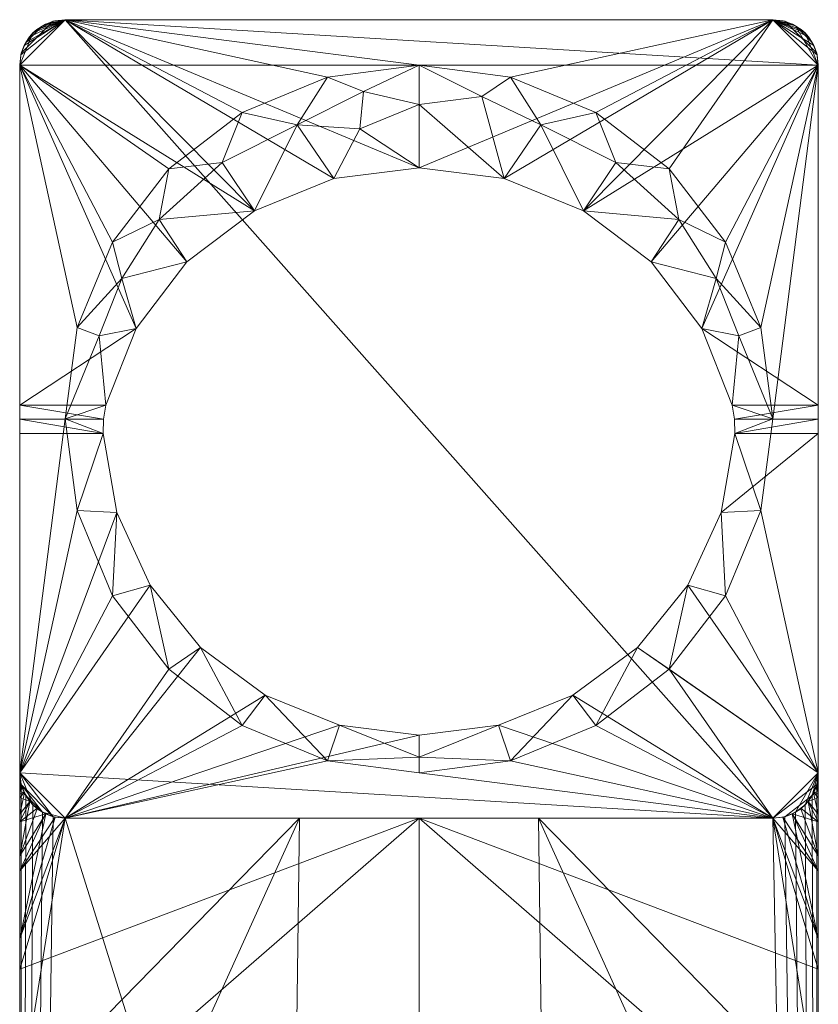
# Model space of a CAD drawing. Header units: millimetres. Extents: x -15489 to 15034, y -13406 to 13375.
# Tile 6 of 10: x -510 to -466, y -2722 to -2668. Entities that reach past the tile are written whole.
import ezdxf

# ---------------------------------------------------------------- set-up
doc = ezdxf.new("R2010")
doc.units = ezdxf.units.MM
doc.layers.add('P-SANR-FIXT', color=6, linetype='Continuous', lineweight=9)

# ---------------------------------------------------------------- blocks, each defined once
blk = doc.blocks.new('FFAS1306-1T1440BT0_REVIT - Acacia E Basin mono_Matt Black-377197-_3D_')
at = {"layer": 'P-SANR-FIXT'}
mesh = blk.add_polyface(dxfattribs=at)
corners = [(19.5, 22, 118.2), (-19.5, 22, 118.2), (-20.147, 21.915, 118.2), (-20.75, 21.665, 118.2), (-21.268, 21.268, 118.2), (-21.665, 20.75, 118.2), (-21.915, 20.147, 118.2), (-22, 19.5, 118.2), (-22, -19.5, 118.2), (-21.915, -20.147, 118.2), (-21.665, -20.75, 118.2), (-21.268, -21.268, 118.2), (-20.75, -21.665, 118.2), (-20.147, -21.915, 118.2), (-19.5, -22, 118.2), (19.5, -22, 118.2), (20.147, -21.915, 118.2), (20.75, -21.665, 118.2), (21.268, -21.268, 118.2), (21.665, -20.75, 118.2), (21.915, -20.147, 118.2), (22, -19.5, 118.2), (22, 19.5, 118.2), (21.915, 20.147, 118.2), (21.665, 20.75, 118.2), (21.268, 21.268, 118.2), (20.75, 21.665, 118.2), (20.147, 21.915, 118.2), (0, -19.5, 118.2), (-5.047, -18.836, 118.2), (-9.75, -16.887, 118.2), (-13.789, -13.789, 118.2), (-16.887, -9.75, 118.2), (-18.836, -5.047, 118.2), (-19.5, 0, 118.2), (-18.836, 5.047, 118.2), (-16.887, 9.75, 118.2), (-13.789, 13.789, 118.2), (-9.75, 16.887, 118.2), (-5.047, 18.836, 118.2), (0, 19.5, 118.2), (5.047, 18.836, 118.2), (9.75, 16.887, 118.2), (13.789, 13.789, 118.2), (16.887, 9.75, 118.2), (18.836, 5.047, 118.2), (19.5, 0, 118.2), (18.836, -5.047, 118.2), (16.887, -9.75, 118.2), (13.789, -13.789, 118.2), (9.75, -16.887, 118.2), (5.047, -18.836, 118.2)]
mesh.append_faces([[corners[k] for k in face] for face in [(45, 22, 44), (49, 21, 48), (48, 21, 47), (37, 7, 36), (31, 14, 30)]], dxfattribs={"vtx0": -1, "vtx1": -1})
mesh.append_faces([[corners[k] for k in face] for face in [(0, 41, 42), (22, 45, 46), (16, 19, 20, 15), (15, 49, 50), (15, 51, 28), (7, 1, 2, 6), (6, 2, 3, 5), (14, 8, 9, 13), (13, 9, 10, 12)]], dxfattribs={"vtx0": -1, "vtx2": -1})
mesh.append_faces([[corners[k] for k in face] for face in [(15, 20, 21, 49)]], dxfattribs={"vtx0": -1, "vtx2": -1, "vtx3": -1})
mesh.append_faces([[corners[k] for k in face] for face in [(11, 12, 10)]], dxfattribs={"vtx1": -1})
mesh.append_faces([[corners[k] for k in face] for face in [(42, 43, 0), (50, 51, 15), (38, 39, 1), (35, 36, 7), (39, 40, 1), (32, 33, 8), (29, 30, 14), (33, 34, 8)]], dxfattribs={"vtx1": -1, "vtx2": -1})
mesh.append_faces([[corners[k] for k in face] for face in [(43, 44, 22, 0), (37, 38, 1, 7), (31, 32, 8, 14)]], dxfattribs={"vtx1": -1, "vtx2": -1, "vtx3": -1})
mesh.append_faces([[corners[k] for k in face] for face in [(26, 27, 23, 24), (22, 23, 27, 0), (40, 41, 0, 1), (46, 47, 21, 22), (34, 35, 7, 8), (28, 29, 14, 15)]], dxfattribs={"vtx1": -1, "vtx3": -1})
mesh.append_faces([[corners[k] for k in face] for face in [(24, 25, 26), (17, 18, 19, 16), (3, 4, 5)]], dxfattribs={"vtx2": -1})
mesh = blk.add_polyface(dxfattribs=at)
corners = [(19.5, 22), (20.147, 21.915), (20.75, 21.665), (21.268, 21.268), (21.665, 20.75), (21.915, 20.147), (22, 19.5), (22, -19.5), (21.915, -20.147), (21.665, -20.75), (21.268, -21.268), (20.75, -21.665), (20.147, -21.915), (19.5, -22), (-19.5, -22), (-20.147, -21.915), (-20.75, -21.665), (-21.268, -21.268), (-21.665, -20.75), (-21.915, -20.147), (-22, -19.5), (-22, 19.5), (-21.915, 20.147), (-21.665, 20.75), (-21.268, 21.268), (-20.75, 21.665), (-20.147, 21.915), (-19.5, 22)]
mesh.append_faces([[corners[k] for k in face] for face in [(6, 3, 4, 5)]], dxfattribs={"vtx0": -1})
mesh.append_faces([[corners[k] for k in face] for face in [(14, 20, 13), (3, 6, 2)]], dxfattribs={"vtx0": -1, "vtx1": -1})
mesh.append_faces([[corners[k] for k in face] for face in [(13, 27, 6, 7)]], dxfattribs={"vtx0": -1, "vtx1": -1, "vtx3": -1})
mesh.append_faces([[corners[k] for k in face] for face in [(6, 27, 0)]], dxfattribs={"vtx0": -1, "vtx2": -1})
mesh.append_faces([[corners[k] for k in face] for face in [(9, 12, 13, 7)]], dxfattribs={"vtx0": -1, "vtx2": -1, "vtx3": -1})
mesh.append_faces([[corners[k] for k in face] for face in [(18, 19, 16, 17)]], dxfattribs={"vtx1": -1})
mesh.append_faces([[corners[k] for k in face] for face in [(20, 21, 27, 13), (19, 20, 14, 16)]], dxfattribs={"vtx1": -1, "vtx2": -1, "vtx3": -1})
mesh.append_faces([[corners[k] for k in face] for face in [(26, 27, 23, 24)]], dxfattribs={"vtx1": -1, "vtx3": -1})
mesh.append_faces([[corners[k] for k in face] for face in [(24, 25, 26), (14, 15, 16), (10, 11, 12, 9), (7, 8, 9)]], dxfattribs={"vtx2": -1})
mesh.append_faces([[corners[k] for k in face] for face in [(21, 22, 23, 27), (0, 1, 2, 6)]], dxfattribs={"vtx2": -1, "vtx3": -1})
mesh = blk.add_polyface(dxfattribs=at)
corners = [(-22, 19.5, 118.2), (-21.915, 20.147, 118.2), (-21.665, 20.75, 118.2), (-21.268, 21.268, 118.2), (-20.75, 21.665, 118.2), (-20.147, 21.915, 118.2), (-19.5, 22, 118.2), (-19.5, 22), (-20.147, 21.915), (-20.75, 21.665), (-21.268, 21.268), (-21.665, 20.75), (-21.915, 20.147), (-22, 19.5)]
mesh.append_faces([[corners[k] for k in face] for face in [(1, 12, 13, 0)]], dxfattribs={"vtx0": -1})
mesh.append_faces([[corners[k] for k in face] for face in [(5, 8, 9, 4), (4, 9, 10, 3), (2, 11, 12, 1), (11, 2, 3, 10)]], dxfattribs={"vtx0": -1, "vtx2": -1})
mesh.append_faces([[corners[k] for k in face] for face in [(6, 7, 8, 5)]], dxfattribs={"vtx2": -1})
mesh = blk.add_polyface(dxfattribs=at)
corners = [(-19.5, 22, 151.2), (-20.147, 21.915, 151.2), (-20.75, 21.665, 151.2), (-21.268, 21.268, 151.2), (-21.665, 20.75, 151.2), (-21.915, 20.147, 151.2), (-22, 19.5, 151.2), (-22, -82.5, 151.2), (-21.915, -83.147, 151.2), (-21.665, -83.75, 151.2), (-21.268, -84.268, 151.2), (-20.75, -84.665, 151.2), (-20.147, -84.915, 151.2), (-19.5, -85, 151.2), (19.5, -85, 151.2), (20.147, -84.915, 151.2), (20.75, -84.665, 151.2), (21.268, -84.268, 151.2), (21.665, -83.75, 151.2), (21.915, -83.147, 151.2), (22, -82.5, 151.2), (22, 19.5, 151.2), (21.915, 20.147, 151.2), (21.665, 20.75, 151.2), (21.268, 21.268, 151.2), (20.75, 21.665, 151.2), (20.147, 21.915, 151.2), (19.5, 22, 151.2)]
mesh.append_faces([[corners[k] for k in face] for face in [(24, 21, 22, 23), (27, 24, 25, 26)]], dxfattribs={"vtx0": -1})
mesh.append_faces([[corners[k] for k in face] for face in [(0, 3, 6, 21)]], dxfattribs={"vtx0": -1, "vtx1": -1, "vtx2": -1, "vtx3": -1})
mesh.append_faces([[corners[k] for k in face] for face in [(21, 24, 27, 0)]], dxfattribs={"vtx0": -1, "vtx1": -1, "vtx3": -1})
mesh.append_faces([[corners[k] for k in face] for face in [(7, 20, 21, 6)]], dxfattribs={"vtx0": -1, "vtx2": -1})
mesh.append_faces([[corners[k] for k in face] for face in [(10, 11, 7)]], dxfattribs={"vtx1": -1, "vtx2": -1})
mesh.append_faces([[corners[k] for k in face] for face in [(13, 14, 20, 7)]], dxfattribs={"vtx1": -1, "vtx2": -1, "vtx3": -1})
mesh.append_faces([[corners[k] for k in face] for face in [(19, 20, 16, 17)]], dxfattribs={"vtx1": -1, "vtx3": -1})
mesh.append_faces([[corners[k] for k in face] for face in [(17, 18, 19), (8, 9, 10, 7), (4, 5, 6, 3)]], dxfattribs={"vtx2": -1})
mesh.append_faces([[corners[k] for k in face] for face in [(14, 15, 16, 20), (11, 12, 13, 7)]], dxfattribs={"vtx2": -1, "vtx3": -1})
mesh.append_faces([[corners[k] for k in face] for face in [(0, 1, 2, 3)]], dxfattribs={"vtx3": -1})
mesh = blk.add_polyface(dxfattribs=at)
corners = [(-22, 19.5, 151.2), (-21.915, 20.147, 151.2), (-21.665, 20.75, 151.2), (-21.268, 21.268, 151.2), (-20.75, 21.665, 151.2), (-20.147, 21.915, 151.2), (-19.5, 22, 151.2), (-19.5, 22, 143.121), (-19.5, 22, 130.348), (-20.056, 21.937, 130.328), (-20.585, 21.752, 130.268), (-21.059, 21.455, 130.171), (-21.455, 21.059, 130.042), (-21.752, 20.585, 129.888), (-21.937, 20.056, 129.717), (-22, 19.5, 129.536)]
mesh.append_faces([[corners[k] for k in face] for face in [(4, 7, 3), (3, 12, 2), (2, 13, 1), (12, 3, 11)]], dxfattribs={"vtx0": -1, "vtx1": -1})
mesh.append_faces([[corners[k] for k in face] for face in [(7, 11, 3)]], dxfattribs={"vtx0": -1, "vtx1": -1, "vtx2": -1})
mesh.append_faces([[corners[k] for k in face] for face in [(14, 0, 1)]], dxfattribs={"vtx0": -1, "vtx2": -1})
mesh.append_faces([[corners[k] for k in face] for face in [(8, 9, 7), (6, 7, 5)]], dxfattribs={"vtx1": -1})
mesh.append_faces([[corners[k] for k in face] for face in [(10, 11, 7), (9, 10, 7), (4, 5, 7), (12, 13, 2), (13, 14, 1)]], dxfattribs={"vtx1": -1, "vtx2": -1})
mesh.append_faces([[corners[k] for k in face] for face in [(14, 15, 0)]], dxfattribs={"vtx2": -1})
mesh = blk.add_polyface(dxfattribs=at)
corners = [(-22, 19.5, 129.536), (-21.937, 20.056, 129.717), (-21.752, 20.585, 129.888), (-21.455, 21.059, 130.042), (-21.059, 21.455, 130.171), (-20.585, 21.752, 130.268), (-20.056, 21.937, 130.328), (-19.5, 22, 130.348), (19.5, 22, 130.348), (20.056, 21.937, 130.328), (20.585, 21.752, 130.268), (21.059, 21.455, 130.171), (21.455, 21.059, 130.042), (21.752, 20.585, 129.888), (21.937, 20.056, 129.717), (22, 19.5, 129.536), (22, 0.753, 123.445), (17.26, 0.753, 123.445), (15.585, 4.994, 124.823), (12.784, 8.656, 126.012), (9.063, 11.472, 126.928), (4.693, 13.244, 127.503), (0, 13.846, 127.699), (-4.693, 13.244, 127.503), (-9.063, 11.472, 126.928), (-12.784, 8.656, 126.012), (-15.585, 4.994, 124.823), (-17.26, 0.753, 123.445), (-22, 0.753, 123.445)]
mesh.append_faces([[corners[k] for k in face] for face in [(10, 8, 9), (18, 16, 17)]], dxfattribs={"vtx0": -1})
mesh.append_faces([[corners[k] for k in face] for face in [(15, 8, 14), (2, 7, 1), (23, 7, 22), (8, 22, 7)]], dxfattribs={"vtx0": -1, "vtx1": -1})
mesh.append_faces([[corners[k] for k in face] for face in [(8, 15, 20), (7, 24, 0)]], dxfattribs={"vtx0": -1, "vtx1": -1, "vtx2": -1})
mesh.append_faces([[corners[k] for k in face] for face in [(8, 10, 11), (15, 18, 19), (15, 19, 20), (7, 2, 3), (0, 24, 25)]], dxfattribs={"vtx0": -1, "vtx2": -1})
mesh.append_faces([[corners[k] for k in face] for face in [(13, 14, 8), (12, 13, 8), (11, 12, 8), (15, 16, 18), (20, 21, 8), (21, 22, 8), (4, 5, 7), (3, 4, 7), (0, 1, 7), (23, 24, 7), (28, 0, 26), (25, 26, 0)]], dxfattribs={"vtx1": -1, "vtx2": -1})
mesh.append_faces([[corners[k] for k in face] for face in [(5, 6, 7), (26, 27, 28)]], dxfattribs={"vtx2": -1})
mesh = blk.add_polyface(dxfattribs=at)
corners = [(19.5, 22, 118.2), (19.5, 22), (-19.5, 22), (-19.5, 22, 118.2)]
mesh.append_faces([[corners[k] for k in face] for face in [(0, 1, 2, 3)]])
mesh = blk.add_polyface(dxfattribs=at)
corners = [(-19.5, 22, 151.2), (19.5, 22, 151.2), (19.5, 22, 143.121), (19.5, 22, 130.348), (-19.5, 22, 130.348), (-19.5, 22, 143.121)]
mesh.append_faces([[corners[k] for k in face] for face in [(2, 5, 0, 1)]], dxfattribs={"vtx0": -1})
mesh.append_faces([[corners[k] for k in face] for face in [(2, 3, 4, 5)]], dxfattribs={"vtx3": -1})
mesh = blk.add_polyface(dxfattribs=at)
corners = [(19.5, 22, 118.2), (20.147, 21.915, 118.2), (20.75, 21.665, 118.2), (21.268, 21.268, 118.2), (21.665, 20.75, 118.2), (21.915, 20.147, 118.2), (22, 19.5, 118.2), (22, 19.5), (21.915, 20.147), (21.665, 20.75), (21.268, 21.268), (20.75, 21.665), (20.147, 21.915), (19.5, 22)]
mesh.append_faces([[corners[k] for k in face] for face in [(1, 12, 13, 0)]], dxfattribs={"vtx0": -1})
mesh.append_faces([[corners[k] for k in face] for face in [(5, 8, 9, 4), (4, 9, 10, 3), (2, 11, 12, 1), (11, 2, 3, 10)]], dxfattribs={"vtx0": -1, "vtx2": -1})
mesh.append_faces([[corners[k] for k in face] for face in [(6, 7, 8, 5)]], dxfattribs={"vtx2": -1})
mesh = blk.add_polyface(dxfattribs=at)
corners = [(19.5, 22, 151.2), (20.147, 21.915, 151.2), (20.75, 21.665, 151.2), (21.268, 21.268, 151.2), (21.665, 20.75, 151.2), (21.915, 20.147, 151.2), (22, 19.5, 151.2), (22, 19.5, 129.536), (21.937, 20.056, 129.717), (21.752, 20.585, 129.888), (21.455, 21.059, 130.042), (21.059, 21.455, 130.171), (20.585, 21.752, 130.268), (20.056, 21.937, 130.328), (19.5, 22, 130.348), (19.5, 22, 143.121)]
mesh.append_faces([[corners[k] for k in face] for face in [(6, 8, 5), (3, 15, 2)]], dxfattribs={"vtx0": -1, "vtx1": -1})
mesh.append_faces([[corners[k] for k in face] for face in [(15, 3, 11)]], dxfattribs={"vtx0": -1, "vtx1": -1, "vtx2": -1})
mesh.append_faces([[corners[k] for k in face] for face in [(7, 8, 6)]], dxfattribs={"vtx1": -1})
mesh.append_faces([[corners[k] for k in face] for face in [(9, 10, 4), (8, 9, 5), (4, 5, 9), (3, 4, 10), (10, 11, 3), (11, 12, 15), (12, 13, 15), (1, 2, 15)]], dxfattribs={"vtx1": -1, "vtx2": -1})
mesh.append_faces([[corners[k] for k in face] for face in [(13, 14, 15), (15, 0, 1)]], dxfattribs={"vtx2": -1})
mesh = blk.add_polyface(dxfattribs=at)
corners = [(-22, -154.5, 93.849), (-22, -154.5, 101.97), (-22, -19.5, 101.97), (-22, -19.5, 118.2), (-22, 19.5, 118.2), (-22, 19.5), (-22, -19.5), (-22, -19.5, 83.47), (-22, -88, 83.47), (-22, -121.653, 86.08)]
mesh.append_faces([[corners[k] for k in face] for face in [(8, 2, 7)]], dxfattribs={"vtx0": -1, "vtx1": -1})
mesh.append_faces([[corners[k] for k in face] for face in [(0, 1, 9)]], dxfattribs={"vtx1": -1})
mesh.append_faces([[corners[k] for k in face] for face in [(1, 2, 8, 9)]], dxfattribs={"vtx1": -1, "vtx3": -1})
mesh.append_faces([[corners[k] for k in face] for face in [(5, 6, 7, 4)]], dxfattribs={"vtx2": -1})
mesh.append_faces([[corners[k] for k in face] for face in [(2, 3, 4, 7)]], dxfattribs={"vtx2": -1, "vtx3": -1})
mesh = blk.add_polyface(dxfattribs=at)
corners = [(-22, 19.5, 129.536), (-22, 0.753, 123.445), (-22, -0.01, 123.262), (-22, -0.792, 123.2), (-22, -19.5, 123.2), (-22, -19.5, 143.663), (-22, -55.777, 143.663), (-22, -69.331, 144.807), (-22, -82.5, 148.208), (-22, -82.5, 151.2), (-22, 19.5, 151.2)]
mesh.append_faces([[corners[k] for k in face] for face in [(3, 1, 2)]], dxfattribs={"vtx0": -1})
mesh.append_faces([[corners[k] for k in face] for face in [(1, 5, 10, 0)]], dxfattribs={"vtx0": -1, "vtx1": -1})
mesh.append_faces([[corners[k] for k in face] for face in [(5, 6, 9, 10)]], dxfattribs={"vtx1": -1, "vtx3": -1})
mesh.append_faces([[corners[k] for k in face] for face in [(7, 8, 9, 6)]], dxfattribs={"vtx2": -1})
mesh.append_faces([[corners[k] for k in face] for face in [(3, 4, 5, 1)]], dxfattribs={"vtx2": -1, "vtx3": -1})
mesh = blk.add_polyface(dxfattribs=at)
corners = [(0, -19.5, 118.2), (0, -18.629, 120.77), (0, -17.421, 123.2), (-4.381, -16.861, 123.2), (-8.481, -15.218, 123.2), (-12.035, -12.596, 123.2), (-14.816, -9.164, 123.2), (-16.645, -5.143, 123.2), (-17.403, -0.792, 123.2), (-17.385, -0.003, 123.263), (-17.26, 0.753, 123.445), (-15.585, 4.994, 124.823), (-12.784, 8.656, 126.012), (-9.063, 11.472, 126.928), (-4.693, 13.244, 127.503), (0, 13.846, 127.699), (0, 17.336, 123.344), (0, 19.5, 118.2), (-5.047, 18.836, 118.2), (-9.75, 16.887, 118.2), (-13.789, 13.789, 118.2), (-16.887, 9.75, 118.2), (-18.836, 5.047, 118.2), (-19.5, 0, 118.2), (-18.836, -5.047, 118.2), (-16.887, -9.75, 118.2), (-13.789, -13.789, 118.2), (-9.75, -16.887, 118.2), (-5.047, -18.836, 118.2), (-6.713, 16.207, 122.989), (-10.849, 14.138, 122.483), (-14.314, 10.984, 122.052), (-16.377, 7.735, 121.914), (-17.613, 4.585, 121.73), (-3.269, 15.993, 124.881), (-3.067, 18.051, 121.498)]
mesh.append_faces([[corners[k] for k in face] for face in [(12, 32, 11), (15, 34, 14), (22, 32, 21), (9, 23, 8), (17, 35, 16), (23, 33, 22)]], dxfattribs={"vtx0": -1, "vtx1": -1})
mesh.append_faces([[corners[k] for k in face] for face in [(29, 35, 18), (13, 29, 30), (35, 34, 16), (1, 3, 28), (30, 20, 31), (32, 33, 11), (34, 29, 14), (32, 12, 31), (30, 31, 13), (35, 29, 34), (32, 31, 21), (10, 33, 23), (33, 32, 22), (19, 30, 29)]], dxfattribs={"vtx0": -1, "vtx1": -1, "vtx2": -1})
mesh.append_faces([[corners[k] for k in face] for face in [(5, 26, 27), (4, 27, 28), (6, 25, 26), (7, 24, 25), (8, 23, 24), (29, 13, 14), (31, 20, 21), (31, 12, 13)]], dxfattribs={"vtx0": -1, "vtx2": -1})
mesh.append_faces([[corners[k] for k in face] for face in [(2, 3, 1), (0, 1, 28)]], dxfattribs={"vtx1": -1})
mesh.append_faces([[corners[k] for k in face] for face in [(3, 4, 28), (6, 7, 25), (5, 6, 26), (7, 8, 24), (4, 5, 27), (10, 11, 33), (15, 16, 34), (9, 10, 23), (19, 20, 30), (18, 19, 29), (17, 18, 35)]], dxfattribs={"vtx1": -1, "vtx2": -1})
mesh = blk.add_polyface(dxfattribs=at)
corners = [(0, -17.421, 123.2), (0, -18.629, 120.77), (0, -19.5, 118.2), (5.047, -18.836, 118.2), (9.75, -16.887, 118.2), (13.789, -13.789, 118.2), (16.887, -9.75, 118.2), (18.836, -5.047, 118.2), (19.5, 0, 118.2), (18.836, 5.047, 118.2), (16.887, 9.75, 118.2), (13.789, 13.789, 118.2), (9.75, 16.887, 118.2), (5.047, 18.836, 118.2), (0, 19.5, 118.2), (0, 17.336, 123.344), (0, 13.846, 127.699), (4.693, 13.244, 127.503), (9.063, 11.472, 126.928), (12.784, 8.656, 126.012), (15.585, 4.994, 124.823), (17.26, 0.753, 123.445), (17.385, -0.003, 123.263), (17.403, -0.792, 123.2), (16.645, -5.143, 123.2), (14.816, -9.164, 123.2), (12.035, -12.596, 123.2), (8.481, -15.218, 123.2), (4.381, -16.861, 123.2), (6.713, 16.207, 122.989), (10.849, 14.138, 122.483), (14.314, 10.984, 122.052), (16.377, 7.735, 121.914), (17.613, 4.585, 121.73), (3.468, 17.774, 121.918)]
mesh.append_faces([[corners[k] for k in face] for face in [(14, 34, 13), (10, 32, 9), (18, 29, 17), (6, 25, 5), (23, 8, 22)]], dxfattribs={"vtx0": -1, "vtx1": -1})
mesh.append_faces([[corners[k] for k in face] for face in [(17, 29, 34), (31, 30, 18), (32, 10, 31), (8, 33, 21), (32, 33, 9), (34, 29, 13), (19, 32, 31), (29, 18, 30), (12, 29, 30), (30, 31, 11), (32, 20, 33), (17, 34, 15), (1, 3, 28)]], dxfattribs={"vtx0": -1, "vtx1": -1, "vtx2": -1})
mesh.append_faces([[corners[k] for k in face] for face in [(32, 19, 20), (30, 11, 12), (29, 12, 13), (33, 8, 9), (31, 10, 11), (31, 18, 19), (23, 7, 8)]], dxfattribs={"vtx0": -1, "vtx2": -1})
mesh.append_faces([[corners[k] for k in face] for face in [(2, 3, 1), (0, 1, 28)]], dxfattribs={"vtx1": -1})
mesh.append_faces([[corners[k] for k in face] for face in [(14, 15, 34), (21, 22, 8), (23, 24, 7), (25, 26, 5), (27, 28, 3), (26, 27, 4), (24, 25, 6), (20, 21, 33), (4, 5, 26), (6, 7, 24), (3, 4, 27)]], dxfattribs={"vtx1": -1, "vtx2": -1})
mesh.append_faces([[corners[k] for k in face] for face in [(15, 16, 17)]], dxfattribs={"vtx2": -1})
mesh = blk.add_polyface(dxfattribs=at)
corners = [(22, -154.5, 101.97), (22, -154.5, 93.849), (22, -121.653, 86.08), (22, -88, 83.47), (22, -19.5, 83.47), (22, -19.5), (22, 19.5), (22, 19.5, 118.2), (22, -19.5, 118.2), (22, -19.5, 101.97)]
mesh.append_faces([[corners[k] for k in face] for face in [(9, 0, 3, 4)]], dxfattribs={"vtx1": -1, "vtx3": -1})
mesh.append_faces([[corners[k] for k in face] for face in [(7, 8, 9, 4)]], dxfattribs={"vtx2": -1, "vtx3": -1})
mesh.append_faces([[corners[k] for k in face] for face in [(0, 1, 2, 3), (4, 5, 6, 7)]], dxfattribs={"vtx3": -1})
mesh = blk.add_polyface(dxfattribs=at)
corners = [(22, 0.753, 123.445), (22, 19.5, 129.536), (22, 19.5, 151.2), (22, -82.5, 151.2), (22, -82.5, 148.208), (22, -69.331, 144.807), (22, -55.777, 143.663), (22, -19.5, 143.663), (22, -19.5, 123.2), (22, -0.792, 123.2), (22, -0.01, 123.262)]
mesh.append_faces([[corners[k] for k in face] for face in [(0, 9, 10)]], dxfattribs={"vtx0": -1})
mesh.append_faces([[corners[k] for k in face] for face in [(7, 2, 3, 6)]], dxfattribs={"vtx0": -1, "vtx2": -1})
mesh.append_faces([[corners[k] for k in face] for face in [(7, 8, 9, 0), (0, 1, 2, 7)]], dxfattribs={"vtx2": -1, "vtx3": -1})
mesh.append_faces([[corners[k] for k in face] for face in [(3, 4, 5, 6)]], dxfattribs={"vtx3": -1})
mesh = blk.add_polyface(dxfattribs=at)
corners = [(-22, -0.792, 123.2), (-22, -0.01, 123.262), (-22, 0.753, 123.445), (-17.26, 0.753, 123.445), (-17.385, -0.003, 123.263), (-17.403, -0.792, 123.2), (22, 0.753, 123.445), (22, -0.01, 123.262), (22, -0.792, 123.2), (17.403, -0.792, 123.2), (17.385, -0.003, 123.263), (17.26, 0.753, 123.445)]
mesh.append_faces([[corners[k] for k in face] for face in [(1, 5, 0), (6, 10, 11)]], dxfattribs={"vtx0": -1})
mesh.append_faces([[corners[k] for k in face] for face in [(2, 4, 1), (5, 1, 4)]], dxfattribs={"vtx0": -1, "vtx1": -1})
mesh.append_faces([[corners[k] for k in face] for face in [(10, 6, 7), (7, 9, 10)]], dxfattribs={"vtx0": -1, "vtx2": -1})
mesh.append_faces([[corners[k] for k in face] for face in [(3, 4, 2)]], dxfattribs={"vtx1": -1})
mesh.append_faces([[corners[k] for k in face] for face in [(7, 8, 9)]], dxfattribs={"vtx2": -1})
mesh = blk.add_polyface(dxfattribs=at)
corners = [(22, -19.5, 123.2), (21.915, -20.147, 123.2), (21.665, -20.75, 123.2), (21.268, -21.268, 123.2), (20.75, -21.665, 123.2), (20.147, -21.915, 123.2), (19.5, -22, 123.2), (-19.5, -22, 123.2), (-20.147, -21.915, 123.2), (-20.75, -21.665, 123.2), (-21.268, -21.268, 123.2), (-21.665, -20.75, 123.2), (-21.915, -20.147, 123.2), (-22, -19.5, 123.2), (-22, -0.792, 123.2), (-17.403, -0.792, 123.2), (-16.645, -5.143, 123.2), (-14.816, -9.164, 123.2), (-12.035, -12.596, 123.2), (-8.481, -15.218, 123.2), (-4.381, -16.861, 123.2), (0, -17.421, 123.2), (4.381, -16.861, 123.2), (8.481, -15.218, 123.2), (12.035, -12.596, 123.2), (14.816, -9.164, 123.2), (16.645, -5.143, 123.2), (17.403, -0.792, 123.2), (22, -0.792, 123.2)]
mesh.append_faces([[corners[k] for k in face] for face in [(28, 26, 27), (3, 0, 1, 2)]], dxfattribs={"vtx0": -1})
mesh.append_faces([[corners[k] for k in face] for face in [(19, 7, 18), (8, 13, 7)]], dxfattribs={"vtx0": -1, "vtx1": -1})
mesh.append_faces([[corners[k] for k in face] for face in [(0, 25, 26, 28), (0, 24, 25), (13, 16, 17), (0, 3, 4), (7, 20, 21)]], dxfattribs={"vtx0": -1, "vtx2": -1})
mesh.append_faces([[corners[k] for k in face] for face in [(6, 23, 24, 0), (13, 17, 18, 7)]], dxfattribs={"vtx0": -1, "vtx2": -1, "vtx3": -1})
mesh.append_faces([[corners[k] for k in face] for face in [(0, 4, 5, 6), (13, 8, 9, 10)]], dxfattribs={"vtx0": -1, "vtx3": -1})
mesh.append_faces([[corners[k] for k in face] for face in [(12, 13, 10, 11)]], dxfattribs={"vtx1": -1})
mesh.append_faces([[corners[k] for k in face] for face in [(22, 23, 6), (19, 20, 7)]], dxfattribs={"vtx1": -1, "vtx2": -1})
mesh.append_faces([[corners[k] for k in face] for face in [(21, 22, 6, 7)]], dxfattribs={"vtx1": -1, "vtx3": -1})
mesh.append_faces([[corners[k] for k in face] for face in [(14, 15, 16, 13)]], dxfattribs={"vtx2": -1})
mesh = blk.add_polyface(dxfattribs=at)
corners = [(22, -88, 83.47), (7.446, -88, 80.32), (-7.446, -88, 80.32), (-22, -88, 83.47), (-22, -19.5, 83.47), (-21.934, -20.069, 83.448), (-21.742, -20.605, 83.385), (-21.438, -21.08, 83.286), (-21.038, -21.471, 83.159), (-20.567, -21.761, 83.012), (-20.046, -21.94, 82.855), (-19.5, -22, 82.694), (-6.577, -22, 80.233), (6.577, -22, 80.233), (19.5, -22, 82.694), (20.046, -21.94, 82.855), (20.567, -21.761, 83.012), (21.038, -21.471, 83.159), (21.438, -21.08, 83.286), (21.742, -20.605, 83.385), (21.934, -20.069, 83.448), (22, -19.5, 83.47), (-22, -56.017, 83.47), (22, -56.017, 83.47), (-22, -37.759, 83.47), (22, -37.759, 83.47), (-22, -28.629, 83.47), (22, -28.629, 83.47), (-22, -24.065, 83.47), (22, -24.065, 83.47), (-22, -21.782, 83.47), (22, -21.782, 83.47), (-22, -20.641, 83.47), (22, -20.641, 83.47), (-22, -20.071, 83.47), (22, -20.071, 83.47)]
mesh.append_faces([[corners[k] for k in face] for face in [(29, 18, 31), (12, 24, 11), (18, 29, 17), (30, 7, 28), (9, 28, 8), (6, 32, 5), (15, 27, 14)]], dxfattribs={"vtx0": -1, "vtx1": -1})
mesh.append_faces([[corners[k] for k in face] for face in [(12, 2, 22), (23, 1, 13)]], dxfattribs={"vtx0": -1, "vtx1": -1, "vtx2": -1})
mesh.append_faces([[corners[k] for k in face] for face in [(14, 27, 25), (9, 26, 28), (11, 24, 26), (2, 12, 13, 1), (30, 6, 7), (31, 18, 19), (25, 13, 14)]], dxfattribs={"vtx0": -1, "vtx2": -1})
mesh.append_faces([[corners[k] for k in face] for face in [(35, 33, 20, 21)]], dxfattribs={"vtx1": -1})
mesh.append_faces([[corners[k] for k in face] for face in [(25, 23, 13), (29, 27, 16), (10, 11, 26), (9, 10, 26), (33, 31, 19), (22, 24, 12), (7, 8, 28), (19, 20, 33), (15, 16, 27), (16, 17, 29), (30, 32, 6)]], dxfattribs={"vtx1": -1, "vtx2": -1})
mesh.append_faces([[corners[k] for k in face] for face in [(34, 4, 5, 32), (2, 3, 22), (23, 0, 1)]], dxfattribs={"vtx2": -1})
mesh = blk.add_polyface(dxfattribs=at)
corners = [(-22, -154.5, 101.97), (-21.915, -155.147, 101.97), (-21.665, -155.75, 101.97), (-21.268, -156.268, 101.97), (-20.75, -156.665, 101.97), (-20.147, -156.915, 101.97), (-19.5, -157, 101.97), (19.5, -157, 101.97), (20.147, -156.915, 101.97), (20.75, -156.665, 101.97), (21.268, -156.268, 101.97), (21.665, -155.75, 101.97), (21.915, -155.147, 101.97), (22, -154.5, 101.97), (22, -19.5, 101.97), (21.915, -20.147, 101.97), (21.665, -20.75, 101.97), (21.268, -21.268, 101.97), (20.75, -21.665, 101.97), (20.147, -21.915, 101.97), (19.5, -22, 101.97), (-19.5, -22, 101.97), (-20.147, -21.915, 101.97), (-20.75, -21.665, 101.97), (-21.268, -21.268, 101.97), (-21.665, -20.75, 101.97), (-21.915, -20.147, 101.97), (-22, -19.5, 101.97)]
mesh.append_faces([[corners[k] for k in face] for face in [(6, 3, 4, 5)]], dxfattribs={"vtx0": -1})
mesh.append_faces([[corners[k] for k in face] for face in [(23, 0, 22), (25, 0, 24), (19, 13, 18), (21, 13, 20), (3, 6, 2)]], dxfattribs={"vtx0": -1, "vtx1": -1})
mesh.append_faces([[corners[k] for k in face] for face in [(13, 0, 6, 7)]], dxfattribs={"vtx0": -1, "vtx1": -1, "vtx3": -1})
mesh.append_faces([[corners[k] for k in face] for face in [(7, 10, 11)]], dxfattribs={"vtx0": -1, "vtx2": -1})
mesh.append_faces([[corners[k] for k in face] for face in [(6, 0, 1, 2), (7, 11, 12, 13)]], dxfattribs={"vtx0": -1, "vtx3": -1})
mesh.append_faces([[corners[k] for k in face] for face in [(14, 15, 13)]], dxfattribs={"vtx1": -1})
mesh.append_faces([[corners[k] for k in face] for face in [(25, 26, 0), (23, 24, 0), (15, 16, 13), (19, 20, 13), (17, 18, 13), (16, 17, 13)]], dxfattribs={"vtx1": -1, "vtx2": -1})
mesh.append_faces([[corners[k] for k in face] for face in [(21, 22, 0, 13)]], dxfattribs={"vtx1": -1, "vtx2": -1, "vtx3": -1})
mesh.append_faces([[corners[k] for k in face] for face in [(26, 27, 0)]], dxfattribs={"vtx2": -1})
mesh.append_faces([[corners[k] for k in face] for face in [(7, 8, 9, 10)]], dxfattribs={"vtx3": -1})
mesh = blk.add_polyface(dxfattribs=at)
corners = [(-19.5, -22, 118.2), (-20.147, -21.915, 118.2), (-20.75, -21.665, 118.2), (-21.268, -21.268, 118.2), (-21.665, -20.75, 118.2), (-21.915, -20.147, 118.2), (-22, -19.5, 118.2), (-22, -19.5, 101.97), (-21.915, -20.147, 101.97), (-21.665, -20.75, 101.97), (-21.268, -21.268, 101.97), (-20.75, -21.665, 101.97), (-20.147, -21.915, 101.97), (-19.5, -22, 101.97), (-22, -19.5), (-21.915, -20.147), (-21.665, -20.75), (-21.268, -21.268), (-20.75, -21.665), (-20.147, -21.915), (-19.5, -22), (-19.5, -22, 82.694), (-20.046, -21.94, 82.855), (-20.567, -21.761, 83.012), (-21.038, -21.471, 83.159), (-21.438, -21.08, 83.286), (-21.742, -20.605, 83.385), (-21.934, -20.069, 83.448), (-22, -19.5, 83.47)]
mesh.append_faces([[corners[k] for k in face] for face in [(27, 15, 26), (24, 18, 23), (23, 19, 22)]], dxfattribs={"vtx0": -1, "vtx1": -1})
mesh.append_faces([[corners[k] for k in face] for face in [(27, 14, 15), (26, 15, 16), (16, 25, 26), (24, 17, 18), (23, 18, 19), (22, 19, 20), (17, 24, 25)]], dxfattribs={"vtx0": -1, "vtx2": -1})
mesh.append_faces([[corners[k] for k in face] for face in [(7, 8, 5, 6), (28, 14, 27)]], dxfattribs={"vtx1": -1})
mesh.append_faces([[corners[k] for k in face] for face in [(16, 17, 25)]], dxfattribs={"vtx1": -1, "vtx2": -1})
mesh.append_faces([[corners[k] for k in face] for face in [(8, 9, 4, 5), (3, 4, 9, 10), (11, 12, 1, 2), (2, 3, 10, 11)]], dxfattribs={"vtx1": -1, "vtx3": -1})
mesh.append_faces([[corners[k] for k in face] for face in [(20, 21, 22)]], dxfattribs={"vtx2": -1})
mesh.append_faces([[corners[k] for k in face] for face in [(12, 13, 0, 1)]], dxfattribs={"vtx3": -1})
mesh = blk.add_polyface(dxfattribs=at)
corners = [(-22, -19.5, 123.2), (-21.915, -20.147, 123.2), (-21.665, -20.75, 123.2), (-21.268, -21.268, 123.2), (-20.75, -21.665, 123.2), (-20.147, -21.915, 123.2), (-19.5, -22, 123.2), (-19.5, -22, 143.121), (-20.051, -21.939, 143.235), (-20.576, -21.757, 143.346), (-21.048, -21.463, 143.449), (-21.446, -21.069, 143.537), (-21.747, -20.595, 143.605), (-21.936, -20.063, 143.648), (-22, -19.5, 143.663)]
mesh.append_faces([[corners[k] for k in face] for face in [(13, 1, 12), (10, 4, 9), (9, 5, 8)]], dxfattribs={"vtx0": -1, "vtx1": -1})
mesh.append_faces([[corners[k] for k in face] for face in [(13, 0, 1), (12, 1, 2), (2, 11, 12), (10, 3, 4), (5, 7, 8), (3, 10, 11)]], dxfattribs={"vtx0": -1, "vtx2": -1})
mesh.append_faces([[corners[k] for k in face] for face in [(14, 0, 13), (6, 7, 5)]], dxfattribs={"vtx1": -1})
mesh.append_faces([[corners[k] for k in face] for face in [(2, 3, 11), (4, 5, 9)]], dxfattribs={"vtx1": -1, "vtx2": -1})
mesh = blk.add_polyface(dxfattribs=at)
corners = [(22, -55.777, 143.663), (0, -55.777, 141.163), (-22, -55.777, 143.663), (-22, -19.5, 143.663), (-21.936, -20.063, 143.648), (-21.747, -20.595, 143.605), (-21.446, -21.069, 143.537), (-21.048, -21.463, 143.449), (-20.576, -21.757, 143.346), (-20.051, -21.939, 143.235), (-19.5, -22, 143.121), (0, -22, 141.163), (19.5, -22, 143.121), (20.052, -21.938, 143.235), (20.576, -21.756, 143.346), (21.049, -21.462, 143.449), (21.447, -21.069, 143.537), (21.748, -20.594, 143.605), (21.936, -20.062, 143.648), (22, -19.5, 143.663), (-22, -41.109, 143.663), (22, -41.109, 143.663), (-22, -30.305, 143.663), (22, -30.305, 143.663), (-22, -24.902, 143.663), (22, -24.902, 143.663), (-22, -22.201, 143.663), (22, -22.201, 143.663), (-22, -20.851, 143.663), (22, -20.851, 143.663), (-22, -20.175, 143.663), (22, -20.175, 143.663), (-22, -20.513, 143.663), (22, -19.838, 143.663), (-22, -19.838, 143.663), (22, -20.513, 143.663), (22, -20.006, 143.663), (-22, -20.006, 143.663), (22, -20.091, 143.663), (-22, -20.091, 143.663), (21.962, -19.835, 143.654), (-21.842, -20.329, 143.626), (21.949, -19.949, 143.651), (-21.962, -19.835, 143.654), (21.842, -20.328, 143.627), (-21.889, -20.196, 143.637), (-21.949, -19.949, 143.651), (21.889, -20.195, 143.637), (22, -19.922, 143.663), (-22, -19.922, 143.663), (-21.955, -19.892, 143.652), (21.955, -19.892, 143.653)]
mesh.append_faces([[corners[k] for k in face] for face in [(14, 25, 13), (12, 23, 11), (30, 41, 32), (1, 11, 21, 0), (8, 26, 7), (28, 6, 26), (16, 27, 15), (18, 31, 47), (20, 11, 1, 2), (4, 37, 46), (9, 24, 8), (27, 16, 29), (44, 35, 17), (35, 44, 31), (50, 34, 43), (34, 50, 49)]], dxfattribs={"vtx0": -1, "vtx1": -1})
mesh.append_faces([[corners[k] for k in face] for face in [(32, 41, 5), (5, 28, 32), (29, 16, 17), (28, 5, 6), (10, 22, 24), (8, 24, 26), (12, 25, 23), (51, 33, 48), (42, 48, 36), (30, 45, 41), (36, 18, 42), (30, 4, 45), (31, 44, 47), (33, 51, 40), (46, 37, 49), (48, 42, 51)]], dxfattribs={"vtx0": -1, "vtx2": -1})
mesh.append_faces([[corners[k] for k in face] for face in [(4, 30, 39, 37)]], dxfattribs={"vtx0": -1, "vtx3": -1})
mesh.append_faces([[corners[k] for k in face] for face in [(14, 15, 27), (12, 13, 25), (6, 7, 26), (50, 46, 49), (10, 11, 22), (20, 22, 11), (38, 31, 18, 36), (35, 29, 17), (27, 25, 14), (9, 10, 24), (23, 21, 11)]], dxfattribs={"vtx1": -1, "vtx2": -1})
mesh.append_faces([[corners[k] for k in face] for face in [(40, 19, 33), (34, 3, 43)]], dxfattribs={"vtx2": -1})
mesh = blk.add_polyface(dxfattribs=at)
corners = [(22, -19.5, 118.2), (21.915, -20.147, 118.2), (21.665, -20.75, 118.2), (21.268, -21.268, 118.2), (20.75, -21.665, 118.2), (20.147, -21.915, 118.2), (19.5, -22, 118.2), (19.5, -22, 101.97), (20.147, -21.915, 101.97), (20.75, -21.665, 101.97), (21.268, -21.268, 101.97), (21.665, -20.75, 101.97), (21.915, -20.147, 101.97), (22, -19.5, 101.97), (19.5, -22), (20.147, -21.915), (20.75, -21.665), (21.268, -21.268), (21.665, -20.75), (21.915, -20.147), (22, -19.5), (22, -19.5, 83.47), (21.934, -20.069, 83.448), (21.742, -20.605, 83.385), (21.438, -21.08, 83.286), (21.038, -21.471, 83.159), (20.567, -21.761, 83.012), (20.046, -21.94, 82.855), (19.5, -22, 82.694)]
mesh.append_faces([[corners[k] for k in face] for face in [(24, 18, 23)]], dxfattribs={"vtx0": -1, "vtx1": -1})
mesh.append_faces([[corners[k] for k in face] for face in [(27, 14, 15), (26, 15, 16), (24, 17, 18), (23, 18, 19), (22, 19, 20), (17, 24, 25)]], dxfattribs={"vtx0": -1, "vtx2": -1})
mesh.append_faces([[corners[k] for k in face] for face in [(7, 8, 5, 6), (28, 14, 27), (21, 22, 20)]], dxfattribs={"vtx1": -1})
mesh.append_faces([[corners[k] for k in face] for face in [(26, 27, 15), (25, 26, 16), (16, 17, 25), (22, 23, 19)]], dxfattribs={"vtx1": -1, "vtx2": -1})
mesh.append_faces([[corners[k] for k in face] for face in [(8, 9, 4, 5), (3, 4, 9, 10), (11, 12, 1, 2), (2, 3, 10, 11)]], dxfattribs={"vtx1": -1, "vtx3": -1})
mesh.append_faces([[corners[k] for k in face] for face in [(12, 13, 0, 1)]], dxfattribs={"vtx3": -1})
mesh = blk.add_polyface(dxfattribs=at)
corners = [(19.5, -22, 123.2), (20.147, -21.915, 123.2), (20.75, -21.665, 123.2), (21.268, -21.268, 123.2), (21.665, -20.75, 123.2), (21.915, -20.147, 123.2), (22, -19.5, 123.2), (22, -19.5, 143.663), (21.936, -20.062, 143.648), (21.748, -20.594, 143.605), (21.447, -21.069, 143.537), (21.049, -21.462, 143.449), (20.576, -21.756, 143.346), (20.052, -21.938, 143.235), (19.5, -22, 143.121)]
mesh.append_faces([[corners[k] for k in face] for face in [(14, 1, 13), (6, 8, 5), (10, 4, 9)]], dxfattribs={"vtx0": -1, "vtx1": -1})
mesh.append_faces([[corners[k] for k in face] for face in [(12, 1, 2), (10, 3, 4), (3, 10, 11)]], dxfattribs={"vtx0": -1, "vtx2": -1})
mesh.append_faces([[corners[k] for k in face] for face in [(7, 8, 6)]], dxfattribs={"vtx1": -1})
mesh.append_faces([[corners[k] for k in face] for face in [(12, 13, 1), (11, 12, 2), (2, 3, 11), (4, 5, 9), (8, 9, 5)]], dxfattribs={"vtx1": -1, "vtx2": -1})
mesh.append_faces([[corners[k] for k in face] for face in [(14, 0, 1)]], dxfattribs={"vtx2": -1})
mesh = blk.add_polyface(dxfattribs=at)
corners = [(19.5, -22, 118.2), (-19.5, -22, 118.2), (-19.5, -22, 101.97), (19.5, -22, 101.97), (-19.5, -22), (19.5, -22), (19.5, -22, 82.694), (6.577, -22, 80.233), (-6.577, -22, 80.233), (-19.5, -22, 82.694)]
mesh.append_faces([[corners[k] for k in face] for face in [(3, 0, 1, 2)]])
mesh.append_faces([[corners[k] for k in face] for face in [(8, 5, 7)]], dxfattribs={"vtx0": -1, "vtx1": -1})
mesh.append_faces([[corners[k] for k in face] for face in [(6, 7, 5), (4, 5, 8, 9)]], dxfattribs={"vtx1": -1})
mesh = blk.add_polyface(dxfattribs=at)
corners = [(-19.5, -22, 123.2), (19.5, -22, 123.2), (19.5, -22, 143.121), (0, -22, 141.163), (-19.5, -22, 143.121)]
mesh.append_faces([[corners[k] for k in face] for face in [(3, 1, 2)]], dxfattribs={"vtx0": -1})
mesh.append_faces([[corners[k] for k in face] for face in [(0, 1, 3, 4)]], dxfattribs={"vtx1": -1})

msp = doc.modelspace()

# ---------------------------------------------------------------- block references
at = {"layer": 'P-SANR-FIXT'}
msp.add_blockref('FFAS1306-1T1440BT0_REVIT - Acacia E Basin mono_Matt Black-377197-_3D_', (-487.869, -2690.122), dxfattribs=at)

doc.saveas('drawing.dxf')
